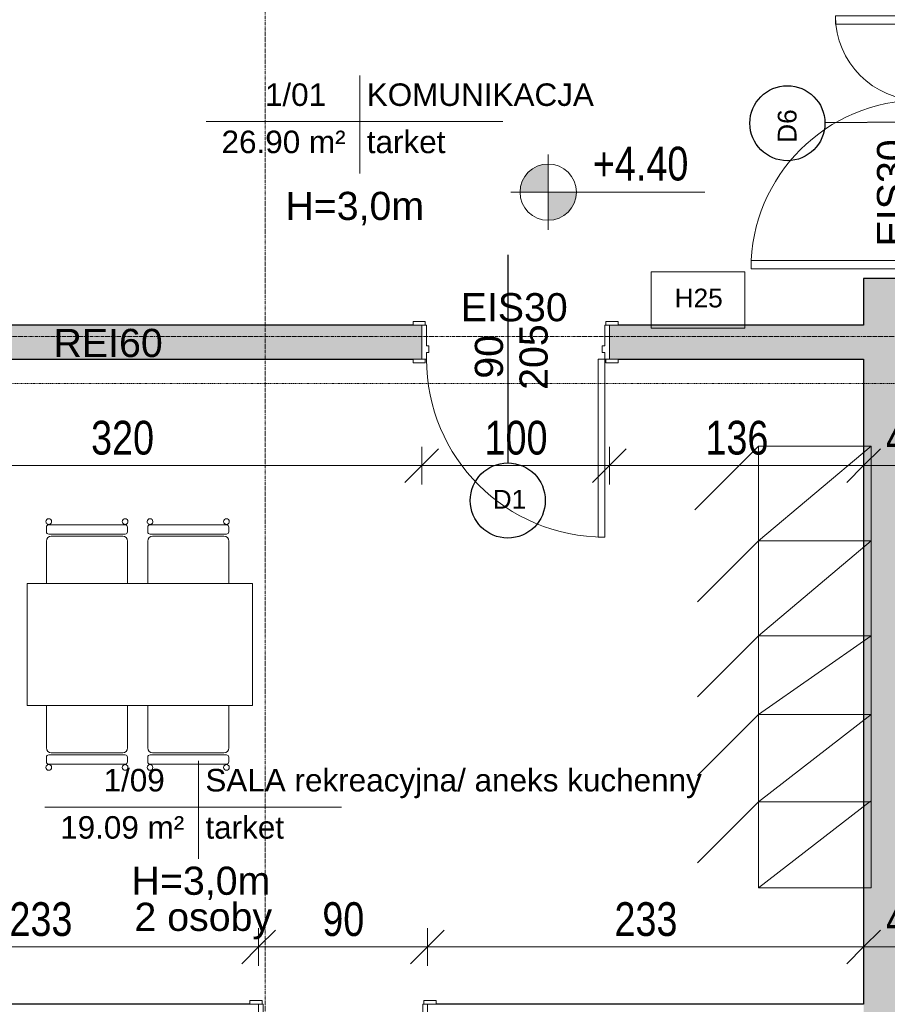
# Model space of a CAD drawing. Header units: centimetres. Extents: x 14785 to 19989, y -11124 to -8451.
# Tile 11 of 26: x 16345 to 16807, y -9962 to -9437. Entities that reach past the tile are written whole.
import ezdxf

# ---------------------------------------------------------------- set-up
doc = ezdxf.new("R2010")
doc.units = ezdxf.units.CM
doc.header["$XCLIPFRAME"] = 2
for name, pattern in [('Aligning Line 1_8_', [0.635, 0.3175, -0.3175]), ('Linia siatki', [0.9925, 0.47, -0.2175, 0.0875, -0.2175]), ('Linia wyrównania', [0.32004, 0.16002, -0.16002])]:
    doc.linetypes.add(name, pattern=pattern)
for name, color, linetype, lineweight in [('A-ANNO-DIMS', 211, 'Continuous', 9), ('A-ANNO-DIMS-100', 211, 'Continuous', 9), ('A-AREA-IDEN', 2, 'Continuous', 9), ('A-DETL', 90, 'Continuous', 9), ('A-DETL-MEDM', 33, 'Continuous', 25), ('A-DETL-THIN', 151, 'Continuous', 9), ('A-DOOR', 31, 'Continuous', 9), ('A-DOOR-FRAM', 31, 'Continuous', 18), ('A-WALL', 113, 'Continuous', 9), ('A-WALL-PATT', 111, 'Continuous', 25), ('G-ANNO-DIMS', 111, 'Continuous', 9), ('G-ANNO-REFR', 1, 'Linia wyrównania', 9), ('G-ANNO-TEXT', 231, 'Continuous', 9), ('I-FURN', 30, 'Continuous', 9), ('I-WALL', 2, 'Continuous', 9), ('S-GRID', 1, 'Continuous', 9)]:
    doc.layers.add(name, color=color, linetype=linetype, lineweight=lineweight)
doc.styles.add('Arial_1', font='arial.ttf', dxfattribs={"height": 12})
doc.styles.add('Arial_2', font='arial.ttf', dxfattribs={"height": 10})
doc.styles.add('Arial_3', font='arial.ttf', dxfattribs={"height": 15})
doc.styles.add('Arial_4', font='arial.ttf', dxfattribs={"width": 0.8, "height": 18})
doc.dimstyles.new('Przekątna_-_1_8_mm_Arial', dxfattribs={"dimscale": 30.48, "dimtxt": 18.364669, "dimasz": 0.590551, "dimexe": 0.328084, "dimexo": 0.0625, "dimgap": 0.016404, "dimtad": 1, "dimdec": 0, "dimdsep": 46, "dimtxsty": 'Arial_4', "dimblk1": 'OBLIQUE', "dimblk2": 'OBLIQUE', "dimsah": 1, "dimcen": 0.09, "dimazin": 0, "dimtfac": 1, "dimtdec": 4, "dimtix": 1, "dimtmove": 0, "dimatfit": 3, "dimfxl": 0.328084, "dimfxlon": 1, "dimtvp": 1, "dimtolj": 1, "dimtzin": 0, "dimarcsym": 2})
picture_1 = doc.add_image_def('image1.png', size_in_pixel=(425, 587))

# ---------------------------------------------------------------- blocks, each defined once
blk = doc.blocks.new('wewnetrzne dwupanelowe - 900 x 2100mm-658878-4_Poziom piętra')
at = {"layer": 'A-DOOR'}
for p, q in [((-54.635, 11.3175), (-48.135, 11.3175)), ((-54.635, 9.3175), (-54.635, 11.3175)), ((-48.135, 11.3175), (-48.135, 9.3175)), ((48.135, 11.3175), (54.635, 11.3175)), ((48.135, 9.3175), (48.135, 11.3175)), ((54.635, 11.3175), (54.635, 9.3175)), ((-48.135, 9.3175), (-54.635, 9.3175)), ((54.635, 9.3175), (48.135, 9.3175)), ((-54.635, -8.6825), (-48.135, -8.6825)), ((-54.635, -10.6825), (-54.635, -8.6825)), ((-48.135, -8.6825), (-48.135, -10.6825)), ((48.135, -8.6825), (54.635, -8.6825)), ((48.135, -10.6825), (48.135, -8.6825)), ((54.635, -8.6825), (54.635, -10.6825)), ((-48.135, -10.6825), (-54.635, -10.6825)), ((54.635, -10.6825), (48.135, -10.6825))]:
    blk.add_line(p, q, dxfattribs=at)
at = {"layer": 'A-DOOR', "lineweight": 18}
for p, q in [((44, -8.6825), (47.5, -8.6825)), ((44, -103.6825), (44, -8.6825)), ((47.5, -8.6825), (47.5, -103.6825)), ((47.5, -103.6825), (44, -103.6825))]:
    blk.add_line(p, q, dxfattribs=at)
at = {"layer": 'A-DOOR'}
blk.add_arc((47.5, -8.6825), 95, 180, 270, dxfattribs=at)
at = {"layer": 'A-DOOR-FRAM'}
for p, q in [((-50, 9.3175), (-47.5, 9.3175)), ((-50, -8.6825), (-50, 9.3175)), ((-47.5, 9.3175), (-47.5, -1.69)), ((47.5, 9.3175), (50, 9.3175)), ((47.5, -1.69), (47.5, 9.3175)), ((50, 9.3175), (50, -8.6825)), ((-47.5, -1.69), (-46.23, -1.69)), ((-47.5, -5.1825), (-47.5, -8.6825)), ((-46.23, -5.1825), (-47.5, -5.1825)), ((-46.23, -1.69), (-46.23, -5.1825)), ((46.23, -1.69), (47.5, -1.69)), ((46.23, -5.1825), (46.23, -1.69)), ((47.5, -5.1825), (46.23, -5.1825)), ((47.5, -8.6825), (47.5, -5.1825)), ((-47.5, -8.6825), (-50, -8.6825)), ((50, -8.6825), (47.5, -8.6825))]:
    blk.add_line(p, q, dxfattribs=at)
blk = doc.blocks.new('Stół - prostokątny - 1830 x 0762mm-493090-4_Poziom piętra')
at = {"layer": 'I-FURN'}
for p, q in [((60, 32.5), (-60, 32.5)), ((-60, 32.5), (-60, -32.5)), ((60, -32.5), (60, 32.5)), ((-60, -32.5), (60, -32.5))]:
    blk.add_line(p, q, dxfattribs=at)
blk = doc.blocks.new('Krzesło Breuera - Krzesło Breuera-494065-4_Poziom piętra')
at = {"layer": 'I-FURN'}
for p, q in [((-21.59, 9.96), (-21.59, -12.7)), ((21.59, -12.7), (21.59, 9.96)), ((-19.05, -15.24), (19.05, -15.24)), ((-21.59, -17.62), (-21.59, -20.08)), ((20.32, -16.35), (-20.32, -16.35)), ((21.59, -20.08), (21.59, -17.62)), ((-20.32, -21.35), (20.32, -21.35))]:
    blk.add_line(p, q, dxfattribs=at)
for centre, radius, start, end in [((-19.05, -12.7), 2.54, 180, 270), ((19.05, -12.7), 2.54, 270, 360), ((-20.32, -17.62), 1.27, 90, 180), ((-20.32, -20.08), 1.27, 180, 270), ((20.32, -17.62), 1.27, 360, 90), ((20.32, -20.08), 1.27, 270, 360), ((-20.35, -23.06), 1.51, 360, 180), ((-20.35, -23.06), 1.51, 180, 360), ((20.37, -23.06), 1.51, 360, 180), ((20.37, -23.06), 1.51, 180, 360)]:
    blk.add_arc(centre, radius, start, end, dxfattribs=at)
blk = doc.blocks.new('Krzesło Breuera - Krzesło Breuera-494360-4_Poziom piętra')
at = {"layer": 'I-FURN'}
for p, q in [((-20.32, 21.35), (20.32, 21.35)), ((-21.59, 17.62), (-21.59, 20.08)), ((20.32, 16.35), (-20.32, 16.35)), ((21.59, 20.08), (21.59, 17.62)), ((-21.59, -9.96), (-21.59, 12.7)), ((-19.05, 15.24), (19.05, 15.24)), ((21.59, 12.7), (21.59, -9.96))]:
    blk.add_line(p, q, dxfattribs=at)
for centre, radius, start, end in [((-20.35, 23.06), 1.51, 0, 180), ((-20.35, 23.06), 1.51, 180, 0), ((-20.32, 20.08), 1.27, 90, 180), ((20.37, 23.06), 1.51, 0, 180), ((20.37, 23.06), 1.51, 180, 0), ((20.32, 20.08), 1.27, 0, 90), ((-20.32, 17.62), 1.27, 180, 270), ((20.32, 17.62), 1.27, 270, 0), ((-19.05, 12.7), 2.54, 90, 180), ((19.05, 12.7), 2.54, 0, 90)]:
    blk.add_arc(centre, radius, start, end, dxfattribs=at)
blk = doc.blocks.new('Drzwi-korytarz-niesymetryczne-wpuszczane - 1350 x 2000mm-591046-4_Poziom piętra')
at = {"layer": 'A-DOOR', "lineweight": 18}
for p, q in [((-67.5, -6.365), (-67.5, 83.635)), ((-67.5, 83.635), (-63, 83.635)), ((-63, 83.635), (-63, -6.365)), ((67.5, 38.635), (63, 38.635)), ((63, 38.635), (63, -6.365)), ((67.5, -6.365), (67.5, 38.635)), ((-63, -6.365), (-67.5, -6.365)), ((63, -6.365), (67.5, -6.365))]:
    blk.add_line(p, q, dxfattribs=at)
at = {"layer": 'A-DOOR'}
for centre, radius, start, end in [((-67.5, -6.365), 90, 0, 90), ((67.5, -6.365), 45, 90, 180)]:
    blk.add_arc(centre, radius, start, end, dxfattribs=at)
at = {"layer": 'A-DOOR-FRAM'}
for p, q in [((-67.5, -6.365), (-72.5, -6.365)), ((-72.5, -6.365), (-72.5, -21.365)), ((-67.5, -11.34125), (-67.5, -6.365)), ((67.5, -6.365), (67.5, -11.34125)), ((72.5, -6.365), (67.5, -6.365)), ((72.5, -21.365), (72.5, -6.365)), ((-65.9125, -11.34125), (-67.5, -11.34125)), ((-65.9125, -16.44375), (-65.9125, -11.34125)), ((67.5, -11.34125), (65.9125, -11.34125)), ((65.9125, -11.34125), (65.9125, -16.44375)), ((-67.5, -21.365), (-67.5, -16.44375)), ((-67.5, -16.44375), (-65.9125, -16.44375)), ((65.9125, -16.44375), (67.5, -16.44375)), ((67.5, -16.44375), (67.5, -21.365)), ((-72.5, -21.365), (-67.5, -21.365)), ((67.5, -21.365), (72.5, -21.365))]:
    blk.add_line(p, q, dxfattribs=at)
blk = doc.blocks.new('Drzwi-wewnętrzne-jednoskrzydłowe-dwupanelowe-drewniane - 900 x 2100mm-623786-4_Poziom piętra')
at = {"layer": 'A-DOOR', "lineweight": 18}
for p, q in [((42.5, 112.6825), (39, 112.6825)), ((39, 112.6825), (39, 27.6825)), ((42.5, 27.6825), (42.5, 112.6825)), ((39, 27.6825), (42.5, 27.6825))]:
    blk.add_line(p, q, dxfattribs=at)
at = {"layer": 'A-DOOR'}
for p, q in [((-43.135, 29.6825), (-49.635, 29.6825)), ((-49.635, 29.6825), (-49.635, 27.6825)), ((-49.635, 27.6825), (-43.135, 27.6825)), ((-43.135, 27.6825), (-43.135, 29.6825)), ((49.635, 29.6825), (43.135, 29.6825)), ((43.135, 29.6825), (43.135, 27.6825)), ((43.135, 27.6825), (49.635, 27.6825)), ((49.635, 27.6825), (49.635, 29.6825)), ((-43.135, -28.3175), (-49.635, -28.3175)), ((-49.635, -28.3175), (-49.635, -30.3175)), ((-49.635, -30.3175), (-43.135, -30.3175)), ((-43.135, -30.3175), (-43.135, -28.3175)), ((49.635, -28.3175), (43.135, -28.3175)), ((43.135, -28.3175), (43.135, -30.3175)), ((43.135, -30.3175), (49.635, -30.3175)), ((49.635, -30.3175), (49.635, -28.3175))]:
    blk.add_line(p, q, dxfattribs=at)
blk.add_arc((42.5, 27.6825), 85, 90, 180, dxfattribs=at)
at = {"layer": 'A-DOOR-FRAM'}
for p, q in [((-42.5, 27.6825), (-45, 27.6825)), ((-45, 27.6825), (-45, -28.3175)), ((-42.5, 24.1825), (-42.5, 27.6825)), ((42.5, 27.6825), (42.5, 24.1825)), ((45, 27.6825), (42.5, 27.6825)), ((45, -28.3175), (45, 27.6825)), ((-41.23, 24.1825), (-42.5, 24.1825)), ((-41.23, 20.69), (-41.23, 24.1825)), ((42.5, 24.1825), (41.23, 24.1825)), ((41.23, 24.1825), (41.23, 20.69)), ((-42.5, -28.3175), (-42.5, 20.69)), ((-42.5, 20.69), (-41.23, 20.69)), ((41.23, 20.69), (42.5, 20.69)), ((42.5, 20.69), (42.5, -28.3175)), ((-45, -28.3175), (-42.5, -28.3175)), ((42.5, -28.3175), (45, -28.3175))]:
    blk.add_line(p, q, dxfattribs=at)
blk = doc.blocks.new('Etyk_pom_1_mala - Etyk_pom_1_mala-219433-4_Poziom piętra')
at = {"layer": 'A-AREA-IDEN'}
for p, q in [((-0.0958, 0.1444), (-0.0958, -0.3781)), ((-0.9154, -0.1015), (0.6661, -0.1015))]:
    blk.add_line(p, q, dxfattribs=at)
blk = doc.blocks.new('DIMBLOCK145-4_Poziom piętra')
at = {"layer": 'A-ANNO-DIMS-100'}
for p, q in [((16239.62, -9674.52), (16239.62, -9664.52)), ((16239.62, -9674.52), (16248.62, -9665.52)), ((16559.12, -9674.52), (16559.12, -9664.52)), ((16559.12, -9674.52), (16568.12, -9665.52)), ((16239.62, -9674.52), (16230.62, -9683.52)), ((16239.62, -9674.52), (16559.12, -9674.52)), ((16239.62, -9674.52), (16239.62, -9684.52)), ((16559.12, -9674.52), (16550.12, -9683.52)), ((16559.12, -9674.52), (16559.12, -9684.52))]:
    blk.add_line(p, q, dxfattribs=at)
at = {"layer": 'A-ANNO-DIMS-100', "color": 0, "insert": (16382.84, -9650.65), "char_height": 18, "width": 39.6677, "attachment_point": 1, "line_spacing_factor": 0.941778, "style": 'Arial_4'}
blk.add_mtext('320', dxfattribs=at)
blk = doc.blocks.new('_Oblique')
at = {"color": 0, "linetype": 'ByBlock', "lineweight": -2}
blk.add_line((-0.5, -0.5), (0.5, 0.5), dxfattribs=at)
blk = doc.blocks.new('DIMBLOCK146-4_Poziom piętra')
at = {"layer": 'A-ANNO-DIMS-100'}
for p, q in [((16559.12, -9674.52), (16559.12, -9664.52)), ((16559.12, -9674.52), (16568.12, -9665.52)), ((16659.12, -9674.52), (16659.12, -9664.52)), ((16659.12, -9674.52), (16668.12, -9665.52)), ((16559.12, -9674.52), (16550.12, -9683.52)), ((16559.12, -9674.52), (16659.12, -9674.52)), ((16559.12, -9674.52), (16559.12, -9684.52)), ((16659.12, -9674.52), (16650.12, -9683.52)), ((16659.12, -9674.52), (16659.12, -9684.52))]:
    blk.add_line(p, q, dxfattribs=at)
at = {"layer": 'A-ANNO-DIMS-100', "color": 0, "insert": (16592.59, -9650.65), "char_height": 18, "width": 39.6677, "attachment_point": 1, "line_spacing_factor": 0.941778, "style": 'Arial_4'}
blk.add_mtext('100', dxfattribs=at)
blk = doc.blocks.new('DIMBLOCK147-4_Poziom piętra')
at = {"layer": 'A-ANNO-DIMS-100'}
for p, q in [((16659.12, -9674.52), (16659.12, -9664.52)), ((16659.12, -9674.52), (16668.12, -9665.52)), ((16794.62, -9674.52), (16794.62, -9664.52)), ((16794.62, -9674.52), (16803.62, -9665.52)), ((16659.12, -9674.52), (16650.12, -9683.52)), ((16659.12, -9674.52), (16794.62, -9674.52)), ((16659.12, -9674.52), (16659.12, -9684.52)), ((16794.62, -9674.52), (16785.62, -9683.52)), ((16794.62, -9674.52), (16794.62, -9684.52))]:
    blk.add_line(p, q, dxfattribs=at)
at = {"layer": 'A-ANNO-DIMS-100', "color": 0, "insert": (16710.34, -9650.65), "char_height": 18, "width": 39.6677, "attachment_point": 1, "line_spacing_factor": 0.941778, "style": 'Arial_4'}
blk.add_mtext('136', dxfattribs=at)
blk = doc.blocks.new('DIMBLOCK148-4_Poziom piętra')
at = {"layer": 'A-ANNO-DIMS-100'}
for p, q in [((16794.62, -9674.52), (16794.62, -9664.52)), ((16794.62, -9674.52), (16803.62, -9665.52)), ((16840.62, -9674.52), (16840.62, -9664.52)), ((16840.62, -9674.52), (16849.62, -9665.52)), ((16794.62, -9674.52), (16785.62, -9683.52)), ((16794.62, -9674.52), (16840.62, -9674.52)), ((16794.62, -9674.52), (16794.62, -9684.52)), ((16840.62, -9674.52), (16831.62, -9683.52)), ((16840.62, -9674.52), (16840.62, -9684.52))]:
    blk.add_line(p, q, dxfattribs=at)
at = {"layer": 'A-ANNO-DIMS-100', "color": 0, "insert": (16806.6, -9650.65), "char_height": 18, "width": 26.4451, "attachment_point": 1, "line_spacing_factor": 0.941778, "style": 'Arial_4'}
blk.add_mtext('46', dxfattribs=at)
blk = doc.blocks.new('DIMBLOCK187-4_Poziom piętra')
at = {"layer": 'A-ANNO-DIMS-100'}
for p, q in [((16239.62, -9931.16), (16239.62, -9921.16)), ((16239.62, -9931.16), (16248.62, -9922.16)), ((16472.12, -9931.16), (16472.12, -9921.16)), ((16472.12, -9931.16), (16481.12, -9922.16)), ((16239.62, -9931.16), (16230.62, -9940.16)), ((16239.62, -9931.16), (16472.12, -9931.16)), ((16239.62, -9931.16), (16239.62, -9941.16)), ((16472.12, -9931.16), (16463.12, -9940.16)), ((16472.12, -9931.16), (16472.12, -9941.16))]:
    blk.add_line(p, q, dxfattribs=at)
at = {"layer": 'A-ANNO-DIMS-100', "color": 0, "insert": (16339.34, -9907.29), "char_height": 18, "width": 39.6677, "attachment_point": 1, "line_spacing_factor": 0.941778, "style": 'Arial_4'}
blk.add_mtext('233', dxfattribs=at)
blk = doc.blocks.new('DIMBLOCK188-4_Poziom piętra')
at = {"layer": 'A-ANNO-DIMS-100'}
for p, q in [((16472.12, -9931.16), (16472.12, -9921.16)), ((16472.12, -9931.16), (16481.12, -9922.16)), ((16562.12, -9931.16), (16562.12, -9921.16)), ((16562.12, -9931.16), (16571.12, -9922.16)), ((16472.12, -9931.16), (16463.12, -9940.16)), ((16472.12, -9931.16), (16562.12, -9931.16)), ((16472.12, -9931.16), (16472.12, -9941.16)), ((16562.12, -9931.16), (16553.12, -9940.16)), ((16562.12, -9931.16), (16562.12, -9941.16))]:
    blk.add_line(p, q, dxfattribs=at)
at = {"layer": 'A-ANNO-DIMS-100', "color": 0, "insert": (16506.1, -9907.29), "char_height": 18, "width": 26.4451, "attachment_point": 1, "line_spacing_factor": 0.941778, "style": 'Arial_4'}
blk.add_mtext('90', dxfattribs=at)
blk = doc.blocks.new('DIMBLOCK189-4_Poziom piętra')
at = {"layer": 'A-ANNO-DIMS-100'}
for p, q in [((16562.12, -9931.16), (16562.12, -9921.16)), ((16562.12, -9931.16), (16571.12, -9922.16)), ((16794.62, -9931.16), (16794.62, -9921.16)), ((16794.62, -9931.16), (16803.62, -9922.16)), ((16562.12, -9931.16), (16553.12, -9940.16)), ((16562.12, -9931.16), (16794.62, -9931.16)), ((16562.12, -9931.16), (16562.12, -9941.16)), ((16794.62, -9931.16), (16785.62, -9940.16)), ((16794.62, -9931.16), (16794.62, -9941.16))]:
    blk.add_line(p, q, dxfattribs=at)
at = {"layer": 'A-ANNO-DIMS-100', "color": 0, "insert": (16661.84, -9907.29), "char_height": 18, "width": 39.6677, "attachment_point": 1, "line_spacing_factor": 0.941778, "style": 'Arial_4'}
blk.add_mtext('233', dxfattribs=at)
blk = doc.blocks.new('DIMBLOCK190-4_Poziom piętra')
at = {"layer": 'A-ANNO-DIMS-100'}
for p, q in [((16794.62, -9931.16), (16794.62, -9921.16)), ((16794.62, -9931.16), (16803.62, -9922.16)), ((16840.62, -9931.16), (16840.62, -9921.16)), ((16840.62, -9931.16), (16849.62, -9922.16)), ((16794.62, -9931.16), (16785.62, -9940.16)), ((16794.62, -9931.16), (16840.62, -9931.16)), ((16794.62, -9931.16), (16794.62, -9941.16)), ((16840.62, -9931.16), (16831.62, -9940.16)), ((16840.62, -9931.16), (16840.62, -9941.16))]:
    blk.add_line(p, q, dxfattribs=at)
at = {"layer": 'A-ANNO-DIMS-100', "color": 0, "insert": (16806.6, -9907.29), "char_height": 18, "width": 26.4451, "attachment_point": 1, "line_spacing_factor": 0.941778, "style": 'Arial_4'}
blk.add_mtext('46', dxfattribs=at)

msp = doc.modelspace()

# ---------------------------------------------------------------- hatches: boundary and pattern name
at = {"layer": 'A-WALL-PATT', "lineweight": 9}
h = msp.add_hatch(color=256, dxfattribs=at)
h.paths.add_polyline_path([(16794.62, -10352.71), (16840.62, -10352.71), (16840.62, -9574.71), (16794.62, -9574.71), (16794.62, -10337.71)])
h.paths.add_polyline_path([(16824.62, -9429.71), (16840.62, -9429.71), (16840.62, -8812.71), (16794.62, -8812.71), (16794.62, -9429.71)])
h = msp.add_hatch(color=256, dxfattribs=at)
h.paths.add_polyline_path([(16731.95, -9617.71), (16794.62, -9617.71), (16794.62, -9599.71), (16659.12, -9599.71), (16659.12, -9617.71), (16663.76, -9617.71)])
h.paths.add_polyline_path([(16559.12, -9617.71), (16559.12, -9599.71), (16239.62, -9599.71), (16239.62, -9617.71), (16554.49, -9617.71)])
at = {"layer": 'G-ANNO-DIMS'}
h = msp.add_hatch(color=256, dxfattribs=at)
edge = h.paths.add_edge_path()
edge.add_arc((16626.52, -9528.76), 15, 90, 180)
edge.add_line((16611.52, -9528.76), (16626.52, -9528.76))
edge.add_line((16626.52, -9528.76), (16626.52, -9513.76))
h = msp.add_hatch(color=256, dxfattribs=at)
edge = h.paths.add_edge_path()
edge.add_arc((16626.52, -9528.76), 15, 270, 360)
edge.add_line((16641.52, -9528.76), (16626.52, -9528.76))
edge.add_line((16626.52, -9528.76), (16626.52, -9543.76))

# ---------------------------------------------------------------- linework, layer by layer
at = {"layer": 'A-DETL', "linetype": 'Aligning Line 1_8_', "lineweight": 18}
msp.add_line((16186.84, -9630.76), (16850.55, -9630.76), dxfattribs=at)
at = {"layer": 'A-DETL-MEDM'}
for p, q in [((16884.98, -9490.73), (16773.99, -9491.81)), ((16604.98, -9562.14), (16604.98, -9673.14))]:
    msp.add_line(p, q, dxfattribs=at)
for centre in [(16753.99, -9492), (16604.98, -9693.14)]:
    msp.add_circle(centre, 20, dxfattribs=at)
at = {"layer": 'A-DETL-THIN'}
for p, q in [((16681.36, -9571.21), (16731.36, -9571.21)), ((16681.36, -9601.21), (16681.36, -9571.21)), ((16731.36, -9571.21), (16731.36, -9601.21)), ((16731.36, -9601.21), (16681.36, -9601.21)), ((16738.62, -9664.21), (16704.68, -9698.15)), ((16738.62, -9664.21), (16798.62, -9664.21)), ((16738.62, -9714.71), (16738.62, -9664.21)), ((16798.62, -9664.21), (16738.62, -9714.71)), ((16798.62, -9714.71), (16798.62, -9664.21)), ((16738.62, -9714.71), (16706.1, -9747.24)), ((16798.62, -9714.71), (16738.62, -9714.71)), ((16738.62, -9714.71), (16738.62, -9899.71)), ((16738.62, -9765.21), (16798.62, -9714.71)), ((16798.62, -9714.71), (16738.62, -9714.71)), ((16798.62, -9899.71), (16798.62, -9714.71)), ((16738.62, -9765.21), (16706.1, -9797.74)), ((16738.62, -9765.21), (16798.62, -9765.21)), ((16738.62, -9807.21), (16798.62, -9765.21)), ((16738.62, -9807.21), (16706.1, -9839.74)), ((16738.62, -9807.21), (16798.62, -9807.21)), ((16738.62, -9853.71), (16798.62, -9807.21)), ((16738.62, -9853.71), (16706.1, -9886.24)), ((16738.62, -9899.71), (16798.3, -9853.46)), ((16738.62, -9853.71), (16798.62, -9853.71)), ((16738.62, -9899.71), (16798.62, -9899.71))]:
    msp.add_line(p, q, dxfattribs=at)
at = {"layer": 'A-WALL', "lineweight": 25}
for p, q in [((16824.62, -9574.71), (16794.62, -9574.71)), ((16794.62, -9574.71), (16794.62, -9599.71)), ((16554.49, -9599.71), (16239.62, -9599.71)), ((16794.62, -9599.71), (16663.76, -9599.71)), ((16239.62, -9617.71), (16554.49, -9617.71)), ((16663.76, -9617.71), (16794.62, -9617.71)), ((16794.62, -9617.71), (16794.62, -9961.71))]:
    msp.add_line(p, q, dxfattribs=at)
at = {"layer": 'G-ANNO-DIMS'}
for p, q in [((16626.52, -9508.76), (16626.52, -9548.76)), ((16626.52, -9528.76), (16626.52, -9513.76)), ((16646.52, -9528.76), (16606.52, -9528.76)), ((16611.52, -9528.76), (16626.52, -9528.76)), ((16710.09, -9528.76), (16611.9, -9528.76)), ((16641.52, -9528.76), (16626.52, -9528.76)), ((16626.52, -9528.76), (16626.52, -9543.76)), ((16626.52, -9528.76), (16710.09, -9528.76))]:
    msp.add_line(p, q, dxfattribs=at)
for start, end in [(90, 180), (0, 90), (180, 270), (270, 0)]:
    msp.add_arc((16626.52, -9528.76), 15, start, end, dxfattribs=at)
at = {"layer": 'I-WALL', "lineweight": 25}
for p, q in [((16467.49, -9961.71), (16239.62, -9961.71)), ((16794.62, -9961.71), (16566.76, -9961.71))]:
    msp.add_line(p, q, dxfattribs=at)
at = {"layer": 'S-GRID', "linetype": 'Linia siatki'}
for p, q in [((16475.62, -8451.11), (16475.62, -11063.66)), ((14793.33, -9605.71), (18286.21, -9605.71))]:
    msp.add_line(p, q, dxfattribs=at)

# ---------------------------------------------------------------- block references
at = {"layer": 'A-AREA-IDEN', "xscale": 99.99999999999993, "yscale": 99.99999999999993, "zscale": 99.99999999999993}
for p in [(16535.7, -9480.96), (16449.68, -9846.41)]:
    msp.add_blockref('Etyk_pom_1_mala - Etyk_pom_1_mala-219433-4_Poziom piętra', p, dxfattribs=at)
at = {"layer": 'A-DOOR'}
for name, p, rotation in [('Drzwi-korytarz-niesymetryczne-wpuszczane - 1350 x 2000mm-591046-4_Poziom piętra', (16818.26, -9502.21), 89.99999999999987), ('Drzwi-wewnętrzne-jednoskrzydłowe-dwupanelowe-drewniane - 900 x 2100mm-623786-4_Poziom piętra', (16517.12, -9990.03), 180)]:
    msp.add_blockref(name, p, dxfattribs=dict(at, rotation=rotation))
msp.add_blockref('wewnetrzne dwupanelowe - 900 x 2100mm-658878-4_Poziom piętra', (16609.12, -9609.03), dxfattribs=at)
at = {"layer": 'I-FURN', "rotation": 180}
for name, p in [('Krzesło Breuera - Krzesło Breuera-494065-4_Poziom piętra', (16380.64, -9727.44)), ('Krzesło Breuera - Krzesło Breuera-494065-4_Poziom piętra', (16434.64, -9727.44)), ('Stół - prostokątny - 1830 x 0762mm-493090-4_Poziom piętra', (16408.83, -9769.9)), ('Krzesło Breuera - Krzesło Breuera-494360-4_Poziom piętra', (16380.64, -9812.37)), ('Krzesło Breuera - Krzesło Breuera-494360-4_Poziom piętra', (16434.64, -9812.37))]:
    msp.add_blockref(name, p, dxfattribs=at)

# ---------------------------------------------------------------- texts
at = {"layer": 'A-AREA-IDEN', "char_height": 12, "attachment_point": 1, "style": 'Arial_1'}
for s, insert, width in [('1/01', (16475.51, -9470.79), 42.4894), ('KOMUNIKACJA', (16529.79, -9470.79), 156.3291), ('26.90 m²', (16452.38, -9495.96), 85.7806), ('tarket', (16529.79, -9495.96), 55.3164), ('1/09', (16389.49, -9836.24), 42.4894), ('SALA rekreacyjna/ aneks kuchenny', (16443.77, -9836.24), 346.329), ('19.09 m²', (16366.35, -9861.41), 85.7806), ('tarket', (16443.77, -9861.41), 55.3164)]:
    msp.add_mtext(s, dxfattribs=dict(at, insert=insert, width=width))
at = {"layer": 'G-ANNO-DIMS', "insert": (16650.33, -9504.55), "char_height": 18, "width": 60.1593, "attachment_point": 1, "line_spacing_factor": 0.941778, "style": 'Arial_4'}
msp.add_mtext('+4.40', dxfattribs=at)
at = {"layer": 'G-ANNO-TEXT', "color": 7, "attachment_point": 1, "rotation": 90}
for s, insert, char_height, width, style in [('D6', (16748.88, -9502.45), 10, 21.6456, 'Arial_2'), ('205', (16611.21, -9634.16), 15, 43.2911, 'Arial_3'), ('90', (16587.4, -9628.2), 15, 28.8607, 'Arial_3'), ('\\fArial|b0|i0|c238|p34|; ', (16587.4, -9634.16), 15, 7.2152, 'Arial_3')]:
    msp.add_mtext(s, dxfattribs=dict(at, insert=insert, char_height=char_height, width=width, style=style))
at = {"layer": 'G-ANNO-TEXT', "color": 1, "insert": (16801.77, -9557.71), "char_height": 15, "width": 69.7468, "attachment_point": 1, "rotation": 90, "style": 'Arial_3'}
msp.add_mtext('EIS30', dxfattribs=at)
at = {"layer": 'G-ANNO-TEXT', "color": 7, "attachment_point": 1}
for s, insert, char_height, width, style in [('H=3,0m', (16486.42, -9528.59), 15, 91.3924, 'Arial_3'), ('H25', (16693.92, -9580.2), 10, 30.4641, 'Arial_2'), ('D1', (16596.93, -9687.5), 10, 21.6456, 'Arial_2'), ('H=3,0m', (16404.44, -9888.34), 15, 91.3924, 'Arial_3'), ('2 osoby', (16405.95, -9907.58), 15, 87.3839, 'Arial_3')]:
    msp.add_mtext(s, dxfattribs=dict(at, insert=insert, char_height=char_height, width=width, style=style))
at = {"layer": 'G-ANNO-TEXT', "color": 1, "char_height": 15, "attachment_point": 1, "style": 'Arial_3'}
for s, insert, width in [('EIS30', (16579.85, -9582.59), 69.7468), ('REI60', (16362.81, -9601.64), 71.3502)]:
    msp.add_mtext(s, dxfattribs=dict(at, insert=insert, width=width))

# ---------------------------------------------------------------- dimensions: what is measured, and where the dimension line sits
at = {"layer": 'A-ANNO-DIMS'}
for base, p1, p2, override, picture, middle in [((16559.12255481, -9674.52174831), (16239.62255481, -9664.52174831), (16559.12255481, -9664.52174831), {"dimpost": '<>', "dimfxl": 319.5}, 'DIMBLOCK145-4_Poziom piętra', (16399.37255481, -9664.82529532)), ((16659.12, -9674.52), (16559.12, -9664.52), (16659.12, -9664.52), {"dimpost": '<>', "dimfxl": 100}, 'DIMBLOCK146-4_Poziom piętra', (16609.12, -9664.83)), ((16794.62255481, -9674.52174831), (16659.12255481, -9664.52174831), (16794.62255481, -9664.52174831), {"dimpost": '<>', "dimfxl": 135.5}, 'DIMBLOCK147-4_Poziom piętra', (16726.87255481, -9664.82529532)), ((16840.62, -9674.52), (16794.62, -9664.52), (16840.62, -9664.52), {"dimpost": '<>', "dimfxl": 46}, 'DIMBLOCK148-4_Poziom piętra', (16817.62, -9664.83)), ((16472.12255481, -9931.16202803), (16239.62255481, -9921.16202803), (16472.12255481, -9941.16202803), {"dimpost": '<>', "dimfxl": 233.35863}, 'DIMBLOCK187-4_Poziom piętra', (16355.87255481, -9921.46557504)), ((16562.12, -9931.16), (16472.12, -9941.16), (16562.12, -9941.16), {"dimpost": '<>', "dimfxl": 90}, 'DIMBLOCK188-4_Poziom piętra', (16517.12, -9921.47)), ((16794.62255481, -9931.16202803), (16562.12255481, -9941.16202803), (16794.62255481, -9921.16202803), {"dimpost": '<>', "dimfxl": 233.35863}, 'DIMBLOCK189-4_Poziom piętra', (16678.37255481, -9921.46557504)), ((16840.62, -9931.16), (16794.62, -9921.16), (16840.62, -9921.16), {"dimpost": '<>', "dimfxl": 46}, 'DIMBLOCK190-4_Poziom piętra', (16817.62, -9921.47))]:
    dim = msp.add_linear_dim(base=base, p1=p1, p2=p2, dimstyle='Przekątna_-_1_8_mm_Arial', override=override, dxfattribs=at)
    dim.commit()
    dim.dimension.update_dxf_attribs({"geometry": picture, "text_midpoint": middle})

# ---------------------------------------------------------------- pictures from other files: only their frames are drawn
at = {"layer": 'G-ANNO-REFR'}
image = msp.add_image(picture_1, insert=(13294.02, -10599.16), size_in_units=(1499.31, 2070.81), dxfattribs=at)
image.set_boundary_path([(422.208, 706.731), (422.208, -16.598), (1893.711, -16.598), (1893.711, 706.731), (422.208, 706.731)])
image.dxf.flags = 15

doc.saveas('drawing.dxf')
